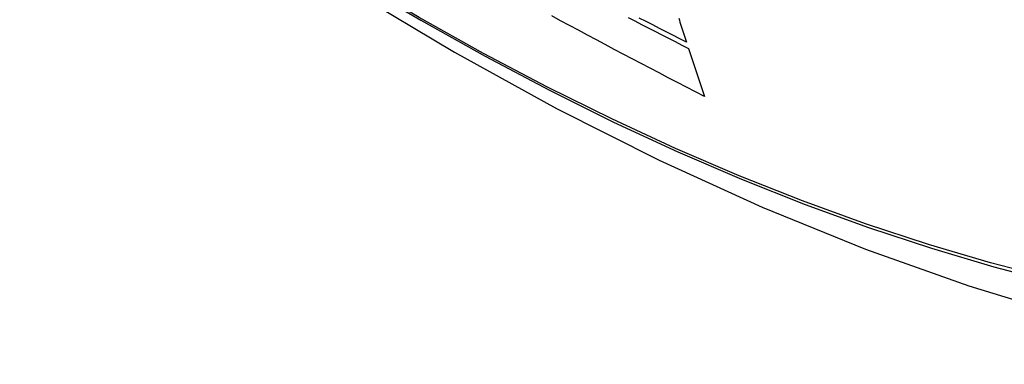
# Model space of a CAD drawing. Header units: inches. Extents: x 25 to 627, y 68 to 290.
# Tile 197 of 250: x 576.335 to 576.711, y 245.139 to 245.271. Entities that reach past the tile are written whole.
import ezdxf

# ---------------------------------------------------------------- set-up
doc = ezdxf.new("R2010")
doc.units = ezdxf.units.IN
doc.header["$MEASUREMENT"] = 0
doc.layers.add('Visible Edges(ANSI)', color=7, linetype='Continuous', lineweight=25)
doc.layers.add('Visible Tangent Edges(ANSI)', color=7, linetype='Continuous', lineweight=25)

msp = doc.modelspace()

# ---------------------------------------------------------------- linework, layer by layer
at = {"layer": 'Visible Edges(ANSI)', "flags": 128}
for points in [[(576.20174, 245.48984), (576.23755, 245.45569), (576.27391, 245.42292), (576.31079, 245.39161), (576.34814, 245.36179), (576.3859, 245.33353), (576.42404, 245.30687), (576.46249, 245.28186), (576.50123, 245.25856), (576.5402, 245.23701), (576.57936, 245.21725), (576.61867, 245.19934), (576.65809, 245.18333), (576.69757, 245.16927), (576.73706, 245.1572), (576.77652, 245.14719), (576.8159, 245.13929)], [(576.59667, 245.24162), (576.59321, 245.24341), (576.58976, 245.2452), (576.58631, 245.247), (576.58286, 245.24879), (576.57941, 245.25059), (576.57597, 245.25239), (576.57254, 245.25419), (576.5691, 245.256), (576.56567, 245.25781), (576.56225, 245.25962), (576.55882, 245.26144), (576.5554, 245.26326), (576.55199, 245.26508), (576.54858, 245.26691), (576.54517, 245.26874), (576.54176, 245.27057), (576.53836, 245.27241)], [(576.56755, 245.27178), (576.5701, 245.27046), (576.57266, 245.26914), (576.57521, 245.26783), (576.57777, 245.26651), (576.58033, 245.2652), (576.5829, 245.26389), (576.58546, 245.26258), (576.58803, 245.26127), (576.5906, 245.25996)], [(576.58981, 245.26236), (576.58723, 245.26367), (576.58465, 245.26498), (576.58208, 245.2663), (576.5795, 245.26761), (576.57693, 245.26893), (576.57437, 245.27025), (576.5718, 245.27156)], [(576.58682, 245.27155), (576.58707, 245.27078), (576.58732, 245.27001), (576.58757, 245.26925), (576.58782, 245.26848), (576.58807, 245.26772), (576.58832, 245.26695), (576.58856, 245.26618), (576.58881, 245.26542), (576.58906, 245.26465), (576.58931, 245.26389), (576.58956, 245.26313), (576.58981, 245.26236)], [(576.5906, 245.25996), (576.59085, 245.25919), (576.5911, 245.25843), (576.59135, 245.25766), (576.59161, 245.2569), (576.59186, 245.25613), (576.59211, 245.25537), (576.59236, 245.2546), (576.59261, 245.25384), (576.59287, 245.25307), (576.59312, 245.25231), (576.59337, 245.25154), (576.59363, 245.25078), (576.59388, 245.25001), (576.59413, 245.24925), (576.59439, 245.24849), (576.59464, 245.24772), (576.59489, 245.24696), (576.59515, 245.2462), (576.5954, 245.24543), (576.59565, 245.24467), (576.59591, 245.24391), (576.59616, 245.24315), (576.59642, 245.24238), (576.59667, 245.24162)]]:
    msp.add_lwpolyline(points, dxfattribs=at)
at = {"layer": 'Visible Tangent Edges(ANSI)', "flags": 128}
for points in [[(576.72943, 245.17192), (576.70584, 245.17808), (576.68208, 245.1851), (576.65816, 245.19298), (576.6341, 245.20172), (576.60993, 245.21131), (576.58563, 245.22175), (576.56125, 245.23303), (576.53681, 245.24513), (576.51233, 245.25805), (576.48785, 245.27177), (576.46335, 245.2863), (576.43885, 245.30162), (576.41434, 245.31774), (576.38986, 245.33466), (576.36543, 245.35234), (576.34109, 245.37076), (576.31687, 245.38991), (576.2928, 245.40976), (576.2689, 245.43029), (576.24521, 245.45146), (576.22175, 245.47324), (576.19853, 245.49563)], [(576.19835, 245.49483), (576.22163, 245.47242), (576.24516, 245.45061), (576.26892, 245.42942), (576.29288, 245.40889), (576.31701, 245.38902), (576.34129, 245.36986), (576.36568, 245.35142), (576.39016, 245.33372), (576.4147, 245.31679), (576.43926, 245.30064), (576.46382, 245.28529), (576.48838, 245.27074), (576.51293, 245.25698), (576.53747, 245.24402), (576.56198, 245.23186), (576.58644, 245.22052), (576.61082, 245.21002), (576.63508, 245.20036), (576.65922, 245.19155), (576.68324, 245.1836), (576.7071, 245.1765), (576.73079, 245.17026)]]:
    msp.add_lwpolyline(points, dxfattribs=at)

doc.saveas('drawing.dxf')
